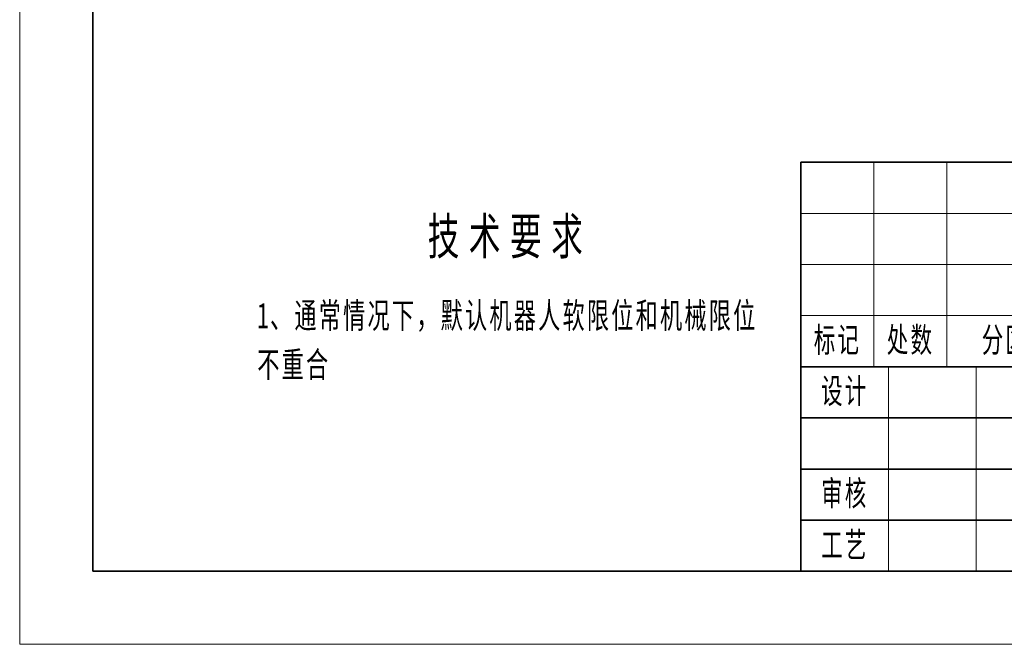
# Model space of a CAD drawing. Header units: millimetres. Extents: x 6756 to 17105, y -3613 to 3705.
# Tile 1 of 65: x 6756 to 11455, y -3613 to -633. Entities that reach past the tile are written whole.
import ezdxf
from ezdxf.enums import TextEntityAlignment as Align

# ---------------------------------------------------------------- set-up
doc = ezdxf.new("R2010")
doc.units = ezdxf.units.MM
for name, color, linetype, lineweight in [('尺寸线层', 3, 'Continuous', 18), ('粗实线层', 7, 'Continuous', 35), ('细实线层', 7, 'Continuous', 18)]:
    doc.layers.add(name, color=color, linetype=linetype, lineweight=lineweight)
doc.styles.add('TitleStyle', font='txt', dxfattribs={"width": 0.667})
doc.styles.add('标准', font='txt', dxfattribs={"width": 0.667})

# ---------------------------------------------------------------- blocks, each defined once
blk = doc.blocks.new('*X52')
at = {"layer": '粗实线层'}
for p, q in [((-138.5, 95), (-138.5, -95)), ((-138.5, -95), (138.5, -95))]:
    blk.add_line(p, q, dxfattribs=at)
at = {"layer": '细实线层'}
for p, q in [((-148.5, 105), (-148.5, -105)), ((-148.5, -105), (148.5, -105))]:
    blk.add_line(p, q, dxfattribs=at)
blk = doc.blocks.new('*X53')
at = {"layer": '粗实线层'}
for p, q in [((0, 56), (-180, 56)), ((-180, 56), (-180, 0)), ((-50, 28), (-180, 28)), ((-100, 21), (-180, 21)), ((-100, 14), (-180, 14)), ((-100, 7), (-180, 7)), ((0, 0), (-180, 0))]:
    blk.add_line(p, q, dxfattribs=at)
at = {"layer": '细实线层'}
for p, q in [((-170, 56), (-170, 28)), ((-160, 56), (-160, 28)), ((-100, 49), (-180, 49)), ((-100, 42), (-180, 42)), ((-100, 35), (-180, 35)), ((-168, 28), (-168, 0)), ((-156, 28), (-156, 0))]:
    blk.add_line(p, q, dxfattribs=at)
at = {"layer": '尺寸线层', "char_height": 3.403, "attachment_point": 5, "line_spacing_factor": 0.99982, "style": '标准'}
for s, insert, width in [('\\T1.1;标记', (-175, 31.5), 18), ('\\T1.1;处数', (-165, 31.5), 18), ('\\T1.1;分区', (-152, 31.5), 30), ('\\T1.1;设计', (-174, 24.5), 22), ('\\T1.1;审核', (-174, 10.5), 22), ('\\T1.1;工艺', (-174, 3.5), 22)]:
    blk.add_mtext(s, dxfattribs=dict(at, insert=insert, width=width))
at = {"layer": '尺寸线层', "style": '标准'}
for tag, height, width, p in [('标记C', 3.63, 0.664996, (-175, 52.5)), ('处数C', 3.63, 0.664996, (-165, 52.5)), ('分区C', 3.63, 0.667, (-152, 52.5)), ('更改文件号C', 3.63, 0.498314, (-136, 52.5)), ('更改签名C', 3.63, 0.447537, (-122, 52.5)), ('更改日期C', 3.63, 0.610278, (-108, 52.5)), ('单位名称', 5.19, 0.667, (-25, 47.5)), ('标记B', 3.63, 0.664996, (-175, 45.5)), ('处数B', 3.63, 0.664996, (-165, 45.5)), ('分区B', 3.63, 0.667, (-152, 45.5)), ('更改文件号B', 3.63, 0.498314, (-136, 45.5)), ('更改签名B', 3.63, 0.447537, (-122, 45.5)), ('更改日期B', 3.63, 0.610278, (-108, 45.5)), ('图纸名称', 5.19, 0.667, (-75, 42)), ('标记A', 3.63, 0.664996, (-175, 38.5)), ('处数A', 3.63, 0.664996, (-165, 38.5)), ('分区A', 3.63, 0.667, (-152, 38.5)), ('更改文件号A', 3.63, 0.498314, (-136, 38.5)), ('更改签名A', 3.63, 0.447537, (-122, 38.5)), ('更改日期A', 3.63, 0.610278, (-108, 38.5)), ('材料名称', 5.19, 0.667, (-24.93, 30)), ('设计', 3.63, 0.667, (-162, 24.5)), ('设计日期', 3.63, 0.667, (-148, 24.5)), ('标准化', 3.63, 0.667, (-122, 24.5)), ('标准化日期', 3.63, 0.554163, (-108, 24.5)), ('图纸编号', 5.19, 0.667, (-25, 15)), ('阶段标记S', 3.63, 0.223769, (-96.75, 13.5)), ('阶段标记A', 3.63, 0.223769, (-90.25, 13.5)), ('阶段标记B', 3.63, 0.223769, (-83.75, 13.5)), ('阶段标记C', 3.63, 0.223769, (-77.25, 13.5)), ('重量', 3.63, 0.667, (-68, 13.5)), ('图纸比例', 3.63, 0.510551, (-56, 13.5)), ('审核', 3.63, 0.667, (-162, 10.5)), ('审核日期', 3.63, 0.667, (-148, 10.5)), ('页数', 3.63, 0.667, (-88, 4.5)), ('工艺', 3.63, 0.667, (-162, 3.5)), ('工艺日期', 3.63, 0.667, (-148, 3.5)), ('批准', 3.63, 0.667, (-122, 3.5)), ('批准日期', 3.63, 0.667, (-108, 3.5)), ('页码', 3.63, 0.667, (-62, 4.5))]:
    blk.add_attdef(tag, text='', height=height, dxfattribs=dict(at, width=width)).set_placement(p, align=Align.MIDDLE_CENTER)
blk = doc.blocks.new('*X54')
at = {"layer": '尺寸线层', "color": 0, "linetype": 'Continuous', "lineweight": -2, "line_spacing_factor": 1.15057}
for s, insert, char_height, width, attachment_point, style in [('\\T1.3;技术要求', (692.23928, 0), 100, 2797.912614, 2, 'TitleStyle'), ('\\T1.1;1、通常情况下，默认机器人软限位和机械限位不重合', (0, -231.9), 70, 1398.956307, 1, '标准')]:
    blk.add_mtext(s, dxfattribs=dict(at, insert=insert, char_height=char_height, width=width, attachment_point=attachment_point, style=style))

msp = doc.modelspace()

# ---------------------------------------------------------------- block references
at = {"layer": '尺寸线层', "xscale": 1.7424, "yscale": 1.7424, "zscale": 1.7424}
msp.add_blockref('*X54', (7889.343, -1578.612), dxfattribs=at)
at = {"layer": '粗实线层', "xscale": 34.848, "yscale": 34.848, "zscale": 34.848}
for name, p in [('*X52', (11930.53, 46.416)), ('*X53', (16756.978, -3264.144))]:
    msp.add_blockref(name, p, dxfattribs=at)

doc.saveas('drawing.dxf')
